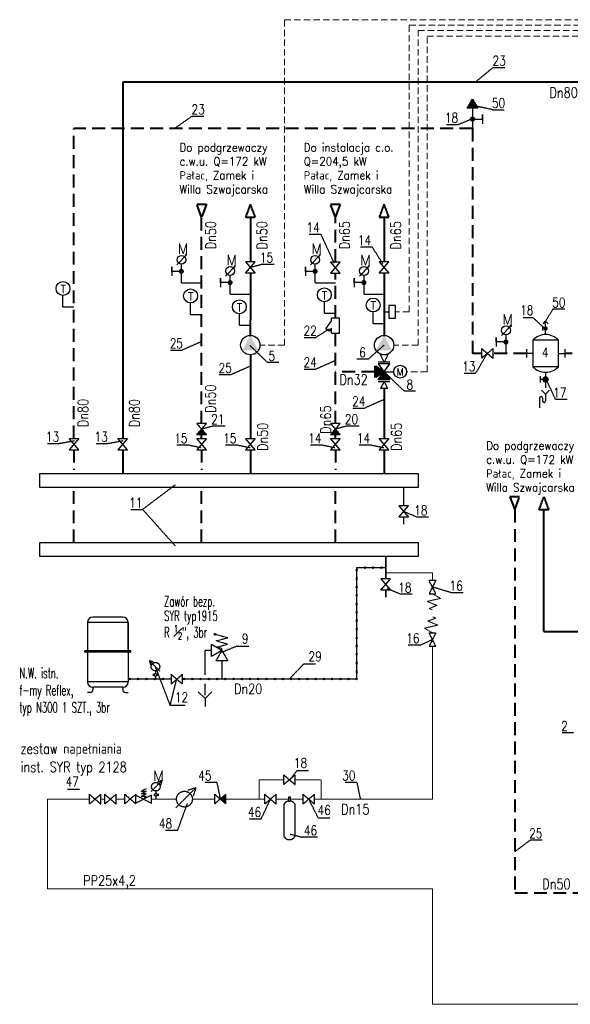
# Model space of a CAD drawing. Header units: millimetres. Extents: x 9432 to 16916, y -29333 to -26226.
# Tile 1 of 8: x 9432 to 11141, y -29308 to -26248. Entities that reach past the tile are written whole.
import ezdxf
from ezdxf.enums import TextEntityAlignment as Align

# ---------------------------------------------------------------- set-up
doc = ezdxf.new("R2010")
doc.units = ezdxf.units.MM
doc.header["$LTSCALE"] = 4
for name, pattern in [('ACAD_ISO03W100', [30, 12, -18]), ('DASH', [15, 10, -5]), ('DASHED', [0.75, 0.5, -0.25]), ('DASHED2', [0.375, 0.25, -0.125]), ('SOLID', [1, 1, 0])]:
    doc.linetypes.add(name, pattern=pattern)
doc.layers.get('0').update_dxf_attribs({"color": 250})
for name, color, linetype in [('-03 woda zimna', 170, 'Continuous'), ('-OPIS', 5, 'Continuous'), ('0-ELEMENTY', 90, 'Continuous'), ('0-PRZEWODY', 10, 'Continuous'), ('05_Armatura', 31, 'SOLID'), ('06_TEXTARMATURY', 73, 'SOLID'), ('ARMATURA', 90, 'Continuous'), ('INST_OPIS', 240, 'Continuous'), ('INST_PRZEWODY', 131, 'Continuous'), ('INST_PRZEWODY-R_W_DN40', 31, 'DASHED'), ('INST_URZĄDZENIA', 233, 'Continuous')]:
    doc.layers.add(name, color=color, linetype=linetype)
doc.layers.add('03_ZASILANIE', color=10, linetype='SOLID', lineweight=40)
doc.layers.add('04_Powrot', color=131, linetype='DASH', lineweight=40)
doc.styles.add('CP_ATTR', font='ROMANS.SHX')
doc.styles.add('ROMANS', font='romans', dxfattribs={"width": 0.6})
doc.styles.get("Standard").update_dxf_attribs({"font": 'txt.shx', "width": 0.9})

# ---------------------------------------------------------------- blocks, each defined once
blk = doc.blocks.new('A$C003027D0')
at = {"layer": '0-ELEMENTY', "linetype": 'ACAD_ISO03W100'}
for p, q in [((0, 2.71), (0, 5.42)), ((0, 5.42), (0, 0)), ((5.71, 2.71), (0, 2.71))]:
    blk.add_line(p, q, dxfattribs=at)
at = {"layer": '0-ELEMENTY', "linetype": 'ACAD_ISO03W100', "const_width": 1.5}
blk.add_lwpolyline([(4.96, 2.71, 1), (6.46, 2.71, 1)], format="xyb", close=True, dxfattribs=at)
blk = doc.blocks.new('CPHS_190')
for p, q in [((-0.5, -0.25), (-0.5, 0.25)), ((-0.5, 0.25), (0.5, 0.25)), ((0.5, 0.25), (0.5, -0.25)), ((-0.305, -0.25), (-0.5, -0.25)), ((0.195, -0.621), (-0.305, -0.25)), ((0.15, -0.25), (0.357, -0.403)), ((0.5, -0.25), (0.15, -0.25)), ((0.357, -0.403), (0.195, -0.621))]:
    blk.add_line(p, q)
at = {"linetype": 'ByBlock', "style": 'CP_ATTR', "flags": 9}
for tag, p in [('NAME', (-0.092, -0.018)), ('GROUP', (-0.092, -0.018)), ('NUMBER', (-0.092, -0.019)), ('PRODUCER', (-0.092, -0.018)), ('ARTICLE', (-0.092, -0.018)), ('CHARACTER', (-0.092, -0.018)), ('PN', (-0.092, -0.018)), ('TEMPERATURE', (-0.092, -0.018)), ('FLOW', (-0.092, -0.018)), ('VOLTAGE', (-0.092, -0.019)), ('WEIGHT', (-0.092, -0.018)), ('OTHER', (-0.092, -0.018)), ('PRODUCT-TYPE', (-0.092, -0.019)), ('ORDER-NO', (-0.092, -0.019)), ('POWER', (-0.092, -0.019)), ('DN', (-0.091, -0.019))]:
    blk.add_attdef(tag, text='', height=0.00005, dxfattribs=at).set_placement(p, align=Align.MIDDLE_LEFT)
blk = doc.blocks.new('CPHS_093')
for p, q in [((0, -0.5), (0, 0)), ((-0.3, -0.35), (0, -0.65)), ((0, -0.65), (0.3, -0.35)), ((0, -0.65), (0, -1))]:
    blk.add_line(p, q)
at = {"linetype": 'ByBlock', "style": 'CP_ATTR', "flags": 9}
for tag, p in [('NAME', (-0.092, -0.018)), ('GROUP', (-0.092, -0.018)), ('NUMBER', (-0.092, -0.019)), ('PRODUCER', (-0.092, -0.018)), ('ARTICLE', (-0.092, -0.018)), ('CHARACTER', (-0.092, -0.018)), ('PN', (-0.092, -0.018)), ('TEMPERATURE', (-0.092, -0.018)), ('FLOW', (-0.092, -0.018)), ('VOLTAGE', (-0.092, -0.019)), ('WEIGHT', (-0.092, -0.018)), ('OTHER', (-0.092, -0.018)), ('PRODUCT-TYPE', (-0.092, -0.019)), ('ORDER-NO', (-0.092, -0.019)), ('POWER', (-0.092, -0.019)), ('DN', (-0.091, -0.019))]:
    blk.add_attdef(tag, text='', height=0.00005, dxfattribs=at).set_placement(p, align=Align.MIDDLE_LEFT)
blk = doc.blocks.new('CPHS_001')
for p, q in [((-0.5, 0.25), (0.5, -0.25)), ((0.5, 0.25), (-0.5, -0.25)), ((-0.5, -0.25), (-0.5, 0.25)), ((0.5, -0.25), (0.5, 0.25))]:
    blk.add_line(p, q)
at = {"linetype": 'ByBlock', "style": 'CP_ATTR', "flags": 9}
for tag, p in [('NAME', (-0.092, -0.018)), ('GROUP', (-0.092, -0.018)), ('NUMBER', (-0.092, -0.019)), ('PRODUCER', (-0.092, -0.018)), ('ARTICLE', (-0.092, -0.018)), ('CHARACTER', (-0.092, -0.018)), ('PN', (-0.092, -0.018)), ('TEMPERATURE', (-0.092, -0.018)), ('FLOW', (-0.092, -0.018)), ('VOLTAGE', (-0.092, -0.019)), ('WEIGHT', (-0.092, -0.018)), ('OTHER', (-0.092, -0.018)), ('PRODUCT-TYPE', (-0.092, -0.019)), ('ORDER-NO', (-0.092, -0.019)), ('POWER', (-0.092, -0.019)), ('DN', (-0.091, -0.019))]:
    blk.add_attdef(tag, text='', height=0.00005, dxfattribs=at).set_placement(p, align=Align.MIDDLE_LEFT)

msp = doc.modelspace()

# ---------------------------------------------------------------- hatches: boundary and pattern name
for color, points in [(5, [(10563.3, -27342.3), (10538.3, -27360.6), (10538.3, -27324)]), (1, [(10581.6, -27367.3), (10545, -27367.3), (10563.3, -27342.3)])]:
    msp.add_hatch(color=color).paths.add_polyline_path(points)
at = {"layer": '05_Armatura'}
for points in [[(9981.8, -27538.3), (9996.8, -27520.8), (10011.8, -27538.3)], [(10397, -27538.3), (10412, -27520.8), (10427, -27538.3)], [(10072.5, -28655.3), (10055, -28670.3), (10072.5, -28685.3)]]:
    msp.add_hatch(color=256, dxfattribs=at).paths.add_polyline_path(points)

# ---------------------------------------------------------------- linework, layer by layer
at = {"layer": '-03 woda zimna', "lineweight": 20}
for p, q in [((10713.3, -27967.6), (10568.3, -27967.6)), ((10713.3, -27967.6), (10713.3, -27990.1)), ((10713.3, -28195.5), (10713.3, -28670.3)), ((10175.1, -28670.3), (10175.1, -28610)), ((10175.1, -28610), (10252, -28610)), ((10287, -28610), (10365.4, -28610)), ((10368.4, -28671), (10368.4, -28610.7)), ((9519.1, -28670.3), (9649.1, -28670.3)), ((9519.1, -28670.3), (9519.1, -28948.6)), ((9684.1, -28670.3), (9696.6, -28670.3)), ((9731.6, -28670.3), (9758.1, -28670.3)), ((9841.1, -28670.3), (9919, -28670.3)), ((9968.1, -28670.3), (10030, -28670.3)), ((10030, -28670.3), (10037.5, -28670.3)), ((10072.5, -28670.3), (10193.2, -28670.3)), ((10228.2, -28670.3), (10266.5, -28670.3)), ((10272.5, -28670.3), (10312.1, -28670.3)), ((10347.1, -28670.3), (10713.3, -28670.3)), ((10713.3, -28948.6), (9519.1, -28948.6)), ((10713.3, -29307.8), (10713.3, -28948.6)), ((14006.1, -29307.8), (10713.3, -29307.8))]:
    msp.add_line(p, q, dxfattribs=at)
at = {"color": 7}
for p, q in [((10563.3, -27156.1), (10578.3, -27156.1)), ((10578.3, -27136.1), (10578.3, -27176.1)), ((10598.3, -27136.1), (10578.3, -27136.1)), ((10598.3, -27176.1), (10598.3, -27136.1)), ((10578.3, -27176.1), (10598.3, -27176.1)), ((10581.6, -27312.1), (10545, -27312.1)), ((10533.1, -27324), (10533.1, -27360.6)), ((10545, -27372.5), (10581.6, -27372.5))]:
    msp.add_line(p, q, dxfattribs=at)
at = {"linetype": 'Continuous'}
for p, q in [((11045.5, -27424.5), (11045.5, -27454.9)), ((11055, -27424.5), (11055, -27432.7))]:
    msp.add_line(p, q, dxfattribs=at)
at = {"color": 7}
for points in [[(10163.2, -27001.2), (10133.2, -27001.2), (10163.2, -27036.2), (10133.2, -27036.2)], [(10397, -27036.2), (10427, -27036.2), (10397, -27001.2), (10427, -27001.2)], [(10578.3, -27001.2), (10548.3, -27001.2), (10578.3, -27036.2), (10548.3, -27036.2)], [(10581.6, -27367.3), (10545, -27367.3), (10581.6, -27317.3), (10545, -27317.3)], [(10563.3, -27342.3), (10538.3, -27360.6), (10538.3, -27324), (10563.3, -27342.3)], [(9585.7, -27584.5), (9615.7, -27584.5), (9585.7, -27549.5), (9615.7, -27549.5)], [(9737, -27584.5), (9767, -27584.5), (9737, -27549.5), (9767, -27549.5)], [(9981.8, -27584.5), (10011.8, -27584.5), (9981.8, -27549.5), (10011.8, -27549.5)], [(10133.2, -27584.5), (10163.2, -27584.5), (10133.2, -27549.5), (10163.2, -27549.5)], [(10397, -27584.5), (10427, -27584.5), (10397, -27549.5), (10427, -27549.5)], [(10548.3, -27584.5), (10578.3, -27584.5), (10548.3, -27549.5), (10578.3, -27549.5)], [(10639.1, -27759.4), (10609.1, -27759.4), (10639.1, -27794.4), (10609.1, -27794.4)], [(10583.3, -27986.1), (10553.3, -27986.1), (10583.3, -28021.1), (10553.3, -28021.1)]]:
    msp.add_lwpolyline(points, close=True, dxfattribs=at)
msp.add_lwpolyline([(10563.3, -27342.3), (10593.3, -27342.3)], dxfattribs=at)
at = {"linetype": 'Continuous'}
for points in [[(11077, -27399.2), (11064.5, -27411.7), (11052, -27399.2)], [(11064.5, -27411.7), (11064.5, -27432.7)]]:
    msp.add_lwpolyline(points, dxfattribs=at)
at = {"color": 7, "const_width": 5}
for points in [[(10624.1, -27701.8), (10624.1, -27759.4)], [(10624.1, -27816.9), (10624.1, -27794.4)], [(10568.3, -27916.8), (10568.3, -27986.1)], [(10568.3, -28043.6), (10568.3, -28021.1)]]:
    msp.add_lwpolyline(points, dxfattribs=at)
at = {"color": 7}
for centre, radius in [((10148.1, -27259.6), 30), ((10563.3, -27259.6), 30), ((10613.3, -27342.3), 20)]:
    msp.add_circle(centre, radius, dxfattribs=at)
at = {"linetype": 'Continuous'}
for centre, start, end in [((11050.3, -27424.5), 0, 180), ((11059.7, -27432.7), 180, 0)]:
    msp.add_arc(centre, 4.73, start, end, dxfattribs=at)
at = {"color": 7}
for points in [[(10148.1, -27229.6), (10123.1, -27275.9), (10173.1, -27275.9)], [(10563.3, -27229.6), (10538.3, -27275.9), (10588.3, -27275.9)]]:
    msp.add_solid(points, dxfattribs=at)
at = {"layer": '0-ELEMENTY'}
for p, q in [((9920.2, -27010.6), (9951.2, -26977.9)), ((9951.2, -26977.9), (9946.3, -26981)), ((9946.3, -26981), (9948.4, -26983.1)), ((10335.3, -27010.6), (10366.4, -26977.9)), ((10366.4, -26977.9), (10361.4, -26981)), ((10361.4, -26981), (10363.5, -26983.1)), ((9934.6, -27066), (9934.6, -27007.9)), ((10071.5, -27045.7), (10102.6, -27013)), ((10102.6, -27013), (10097.6, -27016.1)), ((10349.8, -27066), (10349.8, -27007.9)), ((10486.7, -27045.6), (10517.7, -27012.9)), ((10517.7, -27012.9), (10512.7, -27016)), ((10086, -27101.1), (10086, -27043)), ((10097.6, -27016.1), (10099.7, -27018.2)), ((10501.1, -27101), (10501.1, -27042.9)), ((10512.7, -27016), (10514.9, -27018.1)), ((9934.6, -27066), (9996.8, -27066)), ((10349.8, -27066), (10412, -27066)), ((9566.6, -27140.9), (9566.6, -27105.1)), ((10086, -27101.1), (10148.2, -27101.1)), ((10501.1, -27101), (10563.3, -27101)), ((9962.8, -27164.2), (9962.8, -27128.3)), ((10377.9, -27160.8), (10377.9, -27124.9)), ((9566.6, -27140.9), (9600.7, -27140.9)), ((9962.8, -27164.2), (9996.8, -27164.2)), ((10114.1, -27197.9), (10114.1, -27162)), ((10377.9, -27160.8), (10412, -27160.8)), ((10529.2, -27192.5), (10529.2, -27156.6)), ((10529.2, -27192.5), (10563.3, -27192.5)), ((11056.7, -27193.4), (11064.5, -27185.2)), ((11072.2, -27193.4), (11064.5, -27185.2)), ((10114.1, -27197.9), (10148.1, -27197.9)), ((10927.5, -27230.1), (10958.6, -27197.4)), ((10942, -27285.5), (10942, -27227.3)), ((10958.6, -27197.4), (10953.6, -27200.5)), ((10953.6, -27200.5), (10955.7, -27202.5)), ((10958.6, -27197.4), (10955.7, -27202.5)), ((9752, -28104.6), (9659.6, -28104.6)), ((9642.8, -28121.4), (9642.8, -28209)), ((9768.8, -28121.4), (9642.8, -28121.4)), ((9768.8, -28209), (9768.8, -28121.4)), ((9768.8, -28121.4), (9768.8, -28209)), ((9777.2, -28209), (9634.4, -28209)), ((9634.4, -28213.2), (9634.4, -28209)), ((9777.2, -28213.2), (9634.4, -28213.2)), ((9642.8, -28213.2), (9642.8, -28306.1)), ((9768.8, -28213.2), (9768.8, -28306.1)), ((9768.8, -28213.8), (9768.8, -28213.2)), ((9777.2, -28213.2), (9777.2, -28209)), ((9768.8, -28306.1), (9642.8, -28306.1)), ((9752, -28322.9), (9659.6, -28322.9)), ((9659.6, -28322.9), (9659.6, -28330.2)), ((9752, -28322.9), (9752, -28330.2)), ((9651.2, -28338.6), (9642.8, -28338.6)), ((9760.4, -28338.6), (9768.8, -28338.6))]:
    msp.add_line(p, q, dxfattribs=at)
for centre, radius in [((9934.4, -26994.3), 13.6), ((10349.5, -26994.3), 13.6), ((10085.7, -27029.4), 13.6), ((10500.8, -27029.3), 13.6), ((9566.6, -27083.5), 21.6), ((9962.8, -27106.8), 21.6), ((10377.9, -27103.4), 21.6), ((10114.1, -27140.5), 21.6), ((10529.2, -27135.1), 21.6), ((10941.7, -27213.7), 13.6)]:
    msp.add_circle(centre, radius, dxfattribs=at)
for centre, radius, start, end in [((9659.6, -28121.4), 16.8, 90, 180), ((9752, -28121.4), 16.8, 0, 90), ((9659.6, -28306.1), 16.8, 180, 270), ((9752, -28306.1), 16.8, 270, 0), ((9651.2, -28330.2), 8.4, 270, 0), ((9760.4, -28330.2), 8.4, 180, 270)]:
    msp.add_arc(centre, radius, start, end, dxfattribs=at)
for points in [[(9948.4, -26983.1), (9946.3, -26981), (9948.4, -26983.1), (9951.2, -26977.9)], [(10363.5, -26983.1), (10361.4, -26981), (10363.5, -26983.1), (10366.4, -26977.9)], [(10099.7, -27018.2), (10097.6, -27016.1), (10099.7, -27018.2), (10102.6, -27013)], [(10514.9, -27018.1), (10512.7, -27016), (10514.9, -27018.1), (10517.7, -27012.9)], [(10955.7, -27202.5), (10953.6, -27200.5), (10955.7, -27202.5), (10958.6, -27197.4)]]:
    msp.add_solid(points, dxfattribs=at)
at = {"layer": '03_ZASILANIE'}
for p, q in [((11504.7, -26442.5), (9752, -26442.5)), ((9752, -26442.5), (9752, -27549.5)), ((10148.2, -26862.1), (10148.2, -27001.2)), ((10563.3, -26862.1), (10563.3, -27001.2)), ((10148.2, -27036.2), (10148.1, -27229.6)), ((10563.3, -27036.2), (10563.3, -27229.6)), ((10148.2, -27289.6), (10148.2, -27549.5)), ((10563.3, -27394.9), (10563.3, -27549.5)), ((9752, -27584.5), (9752, -27658.1)), ((10148.2, -27584.5), (10148.2, -27658.1)), ((10563.3, -27584.5), (10563.3, -27658.1)), ((11059.2, -28149.6), (11059.2, -27771.1)), ((11059.2, -28149.6), (12504, -28149.6))]:
    msp.add_line(p, q, dxfattribs=at)
for points in [[(10148.2, -26822.1), (10133.2, -26862.1), (10163.2, -26862.1)], [(10563.3, -26822.1), (10548.3, -26862.1), (10578.3, -26862.1)], [(11059.2, -27731.1), (11074.2, -27771.1), (11044.2, -27771.1)]]:
    msp.add_lwpolyline(points, close=True, dxfattribs=at)
at = {"layer": '04_Powrot', "linetype": 'DASH'}
for p, q in [((10837.6, -26586.8), (9600.7, -26586.8)), ((9600.7, -27549.5), (9600.7, -26586.8)), ((10837.6, -26586.8), (10837.6, -27285.5)), ((9996.8, -27503.3), (9996.8, -26862.1)), ((10412, -27001.2), (10412, -26862.1)), ((10412, -27175.3), (10412, -27036.2)), ((10412, -27503.3), (10412, -27223.3)), ((10866.3, -27285.5), (10837.6, -27285.5)), ((11004.9, -27285.5), (10901.3, -27285.5)), ((11327.1, -27285.5), (11124.1, -27285.5)), ((10533.1, -27342.3), (10412, -27342.3)), ((9996.8, -27549.5), (9996.8, -27520.8)), ((10412, -27549.5), (10412, -27538.3)), ((9600.7, -27584.5), (9600.7, -27647.5)), ((9996.8, -27584.5), (9996.8, -27647.5)), ((10412, -27584.5), (10412, -27647.5)), ((9600.7, -27873), (9600.7, -27713.7)), ((9996.8, -27873), (9996.8, -27713.7)), ((10412, -27873), (10412, -27713.7)), ((10968.7, -27771.1), (10968.7, -28961.1)), ((10968.7, -28961.1), (12312.9, -28961.1))]:
    msp.add_line(p, q, dxfattribs=at)
for points in [[(9996.8, -26862.1), (9981.8, -26822.1), (10011.8, -26822.1)], [(10412, -26862.1), (10397, -26822.1), (10427, -26822.1)], [(10968.7, -27771.1), (10983.7, -27731.1), (10953.7, -27731.1)]]:
    msp.add_lwpolyline(points, close=True, dxfattribs=at)
at = {"layer": '05_Armatura'}
for p, q in [((10821.4, -26523.5), (10837.6, -26495.1)), ((10853.8, -26523.5), (10821.4, -26523.5)), ((10837.6, -26495.1), (10853.8, -26523.5)), ((10837.6, -26523.5), (10837.6, -26586.8)), ((10868.5, -26542.6), (10868.5, -26571.9)), ((10868.5, -26557.3), (10868.5, -26542.6)), ((10837.6, -26557.3), (10868.5, -26557.3)), ((10723.9, -28032.3), (10702.8, -27990.1)), ((10702.8, -27990.1), (10723.9, -27990.1)), ((10723.9, -27990.1), (10702.8, -28032.3)), ((10702.8, -28032.3), (10723.9, -28032.3)), ((10078.1, -28168.9), (10041, -28159.1)), ((10041.7, -28178.8), (10078.1, -28168.9)), ((10723.9, -28195.5), (10702.8, -28153.4)), ((10702.8, -28153.4), (10723.9, -28153.4)), ((10723.9, -28153.4), (10702.8, -28195.5)), ((10027.3, -28227.3), (10027.3, -28190.1)), ((10059.6, -28208.7), (10027.3, -28190.1)), ((10077.4, -28188.6), (10041.7, -28178.8)), ((10042.5, -28197.7), (10077.4, -28188.6)), ((10059.6, -28202.3), (10042.5, -28197.7)), ((10059.6, -28208.7), (10059.6, -28202.3)), ((10702.8, -28195.5), (10723.9, -28195.5)), ((10027.3, -28208.7), (10007.5, -28208.7)), ((10007.5, -28284.5), (10007.5, -28208.7)), ((10059.6, -28208.7), (10027.3, -28227.3)), ((10059.6, -28208.7), (10040.9, -28240.9)), ((10059.6, -28208.7), (10078.2, -28240.9)), ((10078.2, -28240.9), (10040.9, -28240.9))]:
    msp.add_line(p, q, dxfattribs=at)
at = {"layer": '05_Armatura', "ltscale": 0.5}
for p, q in [((9867.8, -28273), (9834.4, -28239.7)), ((9834.4, -28239.7), (9847.8, -28243.7)), ((9834.4, -28239.7), (9838.6, -28253)), ((9846.3, -28280.9), (9846.3, -28284.1)), ((9849.4, -28284.1), (9846.3, -28284.1)), ((9846.3, -28284.1), (9846.3, -28287.3)), ((9853.6, -28272), (9853.6, -28279.9)), ((9853.6, -28288.2), (9853.6, -28297.4)), ((9917.4, -28696.8), (9978.9, -28635.2)), ((9978.9, -28635.2), (9954.2, -28642.7)), ((9978.9, -28635.2), (9971.2, -28659.9))]:
    msp.add_line(p, q, dxfattribs=at)
at = {"layer": '05_Armatura', "lineweight": -3, "ltscale": 0.5}
for p, q in [((9840.7, -28646), (9874, -28612.6)), ((9874, -28612.6), (9860.6, -28616.7)), ((9874, -28612.6), (9869.8, -28626)), ((9854.8, -28644.9), (9854.8, -28652.8)), ((9854.8, -28661.2), (9854.8, -28670.3)), ((9859, -28657), (9862.1, -28657)), ((9862.1, -28653.8), (9862.1, -28657)), ((9862.1, -28657), (9862.1, -28660.2))]:
    msp.add_line(p, q, dxfattribs=at)
at = {"layer": '05_Armatura', "ltscale": 2}
for p, q in [((9824.9, -28638.2), (9809.3, -28646.2)), ((9824.9, -28646.2), (9809.3, -28654.2)), ((9824.9, -28646.2), (9809.3, -28646.2)), ((9824.9, -28654.2), (9809.3, -28662.3)), ((9824.9, -28654.2), (9809.3, -28654.2)), ((9824.9, -28662.3), (9809.3, -28662.3)), ((9817.1, -28670.3), (9824.9, -28662.3)), ((10266.5, -28664.3), (10266.5, -28676.3)), ((10272.5, -28664.3), (10266.5, -28664.3)), ((10272.5, -28676.3), (10272.5, -28664.3)), ((10251.6, -28688.1), (10251.6, -28784.1)), ((10266.5, -28676.3), (10272.5, -28676.3)), ((10287.6, -28784.1), (10287.6, -28688.1))]:
    msp.add_line(p, q, dxfattribs=at)
at = {"layer": '05_Armatura', "const_width": 8.11}
msp.add_lwpolyline([(10841.7, -26557.3, -1), (10833.6, -26557.3, -1)], format="xyb", close=True, dxfattribs=at)
at = {"layer": '05_Armatura'}
for points in [[(10866.3, -27300.5), (10866.3, -27270.5), (10901.3, -27300.5), (10901.3, -27270.5)], [(10011.8, -27538.3), (9981.8, -27538.3), (10011.8, -27503.3), (9981.8, -27503.3)], [(10427, -27538.3), (10397, -27538.3), (10427, -27503.3), (10397, -27503.3)], [(9937, -28282.4), (9937, -28312.4), (9902, -28282.4), (9902, -28312.4)], [(10252, -28625), (10252, -28595), (10287, -28625), (10287, -28595)], [(9649.1, -28685.3), (9649.1, -28655.3), (9684.1, -28685.3), (9684.1, -28655.3)], [(9696.6, -28685.3), (9696.6, -28655.3), (9731.6, -28685.3), (9731.6, -28655.3)], [(9758.1, -28685.3), (9758.1, -28655.3), (9793.1, -28685.3), (9793.1, -28655.3)], [(10072.5, -28685.3), (10072.5, -28655.3), (10037.5, -28685.3), (10037.5, -28655.3)], [(10193.2, -28685.3), (10193.2, -28655.3), (10228.2, -28685.3), (10228.2, -28655.3)], [(10312.1, -28685.3), (10312.1, -28655.3), (10347.1, -28685.3), (10347.1, -28655.3)]]:
    msp.add_lwpolyline(points, close=True, dxfattribs=at)
msp.add_circle((10038.7, -28158.3), 2.4, dxfattribs=at)
at = {"layer": '05_Armatura', "ltscale": 0.5}
for centre, radius in [((9853.6, -28258.7), 13.3), ((9853.6, -28284.1), 4.16), ((9943.6, -28670.3), 24.6)]:
    msp.add_circle(centre, radius, dxfattribs=at)
at = {"layer": '05_Armatura', "lineweight": -3, "ltscale": 0.5}
for centre, radius in [((9854.8, -28631.6), 13.3), ((9854.8, -28657), 4.16)]:
    msp.add_circle(centre, radius, dxfattribs=at)
at = {"layer": '05_Armatura', "ltscale": 2}
for centre, start, end in [((10269.6, -28695.6), 98.9362, 157.3801), ((10269.6, -28695.6), 22.6199, 81.2364), ((10269.6, -28776.6), 202.6199, 337.3801)]:
    msp.add_arc(centre, 19.5, start, end, dxfattribs=at)
at = {"layer": '05_Armatura'}
msp.add_solid([(10821.4, -26523.5), (10837.6, -26495.1), (10821.4, -26523.5), (10853.8, -26523.5)], dxfattribs=at)
at = {"layer": '06_TEXTARMATURY', "ltscale": 0.5}
for p, q in [((10902, -26396.8), (10846.7, -26442.5)), ((10902, -26396.8), (10938.1, -26396.8)), ((10900.1, -26528.3), (10844.8, -26516.2)), ((9967.7, -26548.1), (9912.4, -26586.8)), ((9967.7, -26548.1), (10003.8, -26548.1)), ((10900.1, -26528.3), (10936.1, -26528.3)), ((10756.9, -26574.2), (10792.9, -26574.2)), ((10792.9, -26574.2), (10833.6, -26557.3)), ((10330.6, -26914.7), (10366.7, -26914.7)), ((10366.7, -26914.7), (10408.2, -27005.5)), ((10489.9, -26954.6), (10526, -26954.6)), ((10526, -26954.6), (10558.3, -27005.6)), ((10185.6, -27008.5), (10148.2, -27018.7)), ((10185.6, -27008.5), (10221.7, -27008.5)), ((11086.9, -27148.1), (11064.5, -27185.2)), ((11124.4, -27148.1), (11086.9, -27148.1)), ((10995, -27173.3), (11024.3, -27173.3)), ((11024.3, -27173.3), (11061.3, -27207.2)), ((10351.1, -27235.6), (10393.8, -27208.7)), ((9935.9, -27274.9), (9996.8, -27248)), ((10315, -27235.6), (10351.1, -27235.6)), ((9899.9, -27274.9), (9935.9, -27274.9)), ((10200.8, -27312.9), (10146.8, -27260.8)), ((10515, -27302.2), (10563.3, -27259.6)), ((10847.4, -27346.8), (10883.8, -27285.5)), ((10200.8, -27312.9), (10236.9, -27312.9)), ((10351.1, -27334.1), (10412, -27307.1)), ((10479, -27302.2), (10515, -27302.2)), ((10087.3, -27351.3), (10148.2, -27324.4)), ((10315, -27334.1), (10351.1, -27334.1)), ((10625.2, -27401.9), (10563.3, -27342.3)), ((10811.3, -27346.8), (10847.4, -27346.8)), ((10051.2, -27351.3), (10087.3, -27351.3)), ((11095.6, -27428.5), (11065.6, -27364.5)), ((10625.2, -27401.9), (10661.2, -27401.9)), ((10502.4, -27455), (10563.3, -27428)), ((11131.7, -27428.5), (11095.6, -27428.5)), ((10466.4, -27455), (10502.4, -27455)), ((10034.3, -27510.6), (9996.8, -27520.8)), ((10034.3, -27510.6), (10070.3, -27510.6)), ((10449.4, -27510.6), (10412, -27520.8)), ((10449.4, -27510.6), (10485.5, -27510.6)), ((9554.6, -27565.1), (9602.5, -27556.4)), ((9705.9, -27565.1), (9753.8, -27556.4)), ((9518.6, -27565.1), (9554.6, -27565.1)), ((9669.9, -27565.1), (9705.9, -27565.1)), ((9919.9, -27569.8), (9956, -27569.8)), ((9956, -27569.8), (9995.8, -27578.1)), ((10071.3, -27569.8), (10107.3, -27569.8)), ((10107.3, -27569.8), (10147.1, -27578.1)), ((10335.1, -27569.8), (10371.1, -27569.8)), ((10371.1, -27569.8), (10410.9, -27578.1)), ((10486.4, -27569.8), (10522.4, -27569.8)), ((10522.4, -27569.8), (10562.3, -27578.1)), ((9813.6, -27770.1), (9915.4, -27693.4)), ((9777.5, -27770.1), (9813.6, -27770.1)), ((9813.6, -27770.1), (9914.4, -27882.4)), ((10664.8, -27793.8), (10624.1, -27776.9)), ((10700.8, -27793.8), (10664.8, -27793.8)), ((10614.5, -28033.6), (10573.9, -28016.7)), ((10772.2, -28029), (10713.3, -28011.2)), ((10650.5, -28033.6), (10614.5, -28033.6)), ((10808.3, -28029), (10772.2, -28029)), ((10673.7, -28192.3), (10713.3, -28174.5)), ((10107.5, -28194.6), (10062.1, -28213.1)), ((10107.5, -28194.6), (10143.5, -28194.6)), ((10673.7, -28192.3), (10637.6, -28192.3)), ((9899.6, -28378.9), (9853.6, -28258.8)), ((10314.3, -28250), (10268.9, -28297.4)), ((10314.3, -28250), (10350.3, -28250)), ((9899.6, -28378.1), (9919.5, -28297.4)), ((9899.6, -28378.1), (9945.8, -28378.1)), ((11116, -28463), (11152, -28463)), ((10293, -28581.2), (10270.9, -28610.7)), ((10293, -28581.2), (10329, -28581.2)), ((10044.2, -28618.7), (10055, -28670.3)), ((10478.8, -28618.7), (10489.5, -28670.3)), ((9922.5, -28767.5), (9952.8, -28683.6)), ((10181.5, -28732), (10210.7, -28670.3)), ((10358.8, -28728.5), (10329.6, -28670.3)), ((10145.4, -28732), (10181.5, -28732)), ((10358.8, -28728.5), (10394.9, -28728.5)), ((10271.5, -28779), (10309.9, -28788.8)), ((10356.2, -28788.8), (10309.9, -28788.8)), ((11017.5, -28797.4), (10968.7, -28833.8)), ((11053.5, -28797.4), (11017.5, -28797.4))]:
    msp.add_line(p, q, dxfattribs=at)
at = {"layer": '06_TEXTARMATURY'}
for p, q in [((10044.2, -28618.7), (10006.5, -28618.7)), ((10478.8, -28618.7), (10441, -28618.7)), ((9618.4, -28640.6), (9580.7, -28640.6)), ((9922.5, -28767.5), (9884.7, -28767.5))]:
    msp.add_line(p, q, dxfattribs=at)
at = {"layer": 'ARMATURA', "linetype": 'Continuous'}
for p, q in [((11064.5, -27226.8), (11064.5, -27185.2)), ((11054.6, -27201.3), (11054.6, -27214.5)), ((11057.9, -27207.9), (11054.6, -27207.9)), ((11024.9, -27244.2), (11024.9, -27326.7)), ((11104.1, -27244.2), (11024.9, -27244.2)), ((11104.1, -27326.7), (11104.1, -27244.2)), ((11004.9, -27272.7), (11004.9, -27298.2)), ((11024.9, -27285.5), (11004.9, -27285.5)), ((11104.1, -27285.5), (11124.1, -27285.5)), ((11124.1, -27272.7), (11124.1, -27298.2)), ((11104.1, -27326.7), (11024.9, -27326.7)), ((11064.5, -27343.2), (11064.5, -27392.7)), ((11048, -27356.4), (11048, -27376.2)), ((11054.6, -27366.3), (11048, -27366.3))]:
    msp.add_line(p, q, dxfattribs=at)
for points, const_width in [([(11067.8, -27207.9, -1), (11061.2, -27207.9, -1)], 6.6), ([(11069.4, -27366.3, -1), (11059.5, -27366.3, -1)], 9.9)]:
    msp.add_lwpolyline(points, format="xyb", close=True, dxfattribs=dict(at, const_width=const_width))
for centre, start, end in [((11064.5, -27280.5), 42.5104, 137.4896), ((11064.5, -27290.4), 222.5104, 317.4896)]:
    msp.add_arc(centre, 53.7, start, end, dxfattribs=at)
at = {"layer": 'INST_OPIS', "color": 4, "linetype": 'DASH', "lineweight": 20, "ltscale": 0.5}
for p, q in [((10253.9, -27259.6), (10253.9, -26248.5)), ((10253.9, -26248.5), (14186.5, -26248.5)), ((10641.6, -27156.1), (10641.6, -26265.5)), ((10641.6, -26265.5), (14169.5, -26265.5)), ((10669.1, -27259.6), (10669.1, -26282.5)), ((10669.1, -26282.5), (14152.5, -26282.5)), ((10696.6, -26299.5), (14135.5, -26299.5)), ((10696.6, -27342.3), (10696.6, -26299.5)), ((10641.6, -27156.1), (10598.3, -27156.1)), ((10253.9, -27259.6), (10178.1, -27259.6)), ((10669.1, -27259.6), (10593.3, -27259.6)), ((10696.6, -27342.3), (10633.3, -27342.3))]:
    msp.add_line(p, q, dxfattribs=at)
at = {"layer": 'INST_OPIS', "color": 4, "linetype": 'DASHED2', "lineweight": 20}
for p, q in [((10738.4, -28046.4), (10696.7, -28056.2)), ((10713.3, -28032.3), (10738.4, -28046.4)), ((10696.7, -28056.2), (10727.8, -28068.6)), ((10727.8, -28068.6), (10702.9, -28077.9)), ((10702.9, -28077.9), (10712.7, -28081.8)), ((10698.9, -28117.1), (10723.7, -28107.8)), ((10723.7, -28107.8), (10714, -28103.8)), ((10688.3, -28139.3), (10729.9, -28129.5)), ((10713.3, -28153.4), (10688.3, -28139.3)), ((10729.9, -28129.5), (10698.9, -28117.1))]:
    msp.add_line(p, q, dxfattribs=at)
at = {"layer": 'INST_PRZEWODY'}
for p, q in [((10563.3, -27312.1), (10552.1, -27289.6)), ((10574.5, -27289.6), (10552.1, -27289.6)), ((10574.5, -27289.6), (10563.3, -27312.1)), ((10563.3, -27372.5), (10552.1, -27394.9)), ((10574.5, -27394.9), (10563.3, -27372.5)), ((10574.5, -27394.9), (10552.1, -27394.9))]:
    msp.add_line(p, q, dxfattribs=at)
at = {"layer": 'INST_PRZEWODY-R_W_DN40'}
for p, q in [((10475.2, -27956.7), (10480.5, -27961.9)), ((10480.5, -27956.7), (10475.2, -27961.9)), ((10506.7, -27954.1), (10501.4, -27948.8)), ((10506.7, -27948.8), (10501.4, -27954.1)), ((10531.9, -27948.8), (10526.6, -27954.1)), ((10531.9, -27954.1), (10526.6, -27948.8)), ((10557.2, -27948.8), (10551.9, -27954.1)), ((10557.2, -27954.1), (10551.9, -27948.8)), ((10475.2, -27982.4), (10480.5, -27987.7)), ((10480.5, -27982.4), (10475.2, -27987.7)), ((10475.2, -28008.1), (10480.5, -28013.4)), ((10480.5, -28008.1), (10475.2, -28013.4)), ((10480.5, -28034.8), (10475.2, -28040)), ((10475.2, -28034.8), (10480.5, -28040)), ((10475.2, -28061.9), (10480.5, -28067.2)), ((10480.5, -28061.9), (10475.2, -28067.2)), ((10475.2, -28087.6), (10480.5, -28092.9)), ((10480.5, -28087.6), (10475.2, -28092.9)), ((10475.2, -28113.3), (10480.5, -28118.6)), ((10480.5, -28113.3), (10475.2, -28118.6)), ((10480.5, -28140), (10475.2, -28145.3)), ((10475.2, -28140), (10480.5, -28145.3)), ((10475.2, -28167.2), (10480.5, -28172.5)), ((10480.5, -28167.2), (10475.2, -28172.5)), ((10475.2, -28192.9), (10480.5, -28198.2)), ((10480.5, -28192.9), (10475.2, -28198.2)), ((10480.5, -28218.1), (10475.2, -28223.4)), ((10475.2, -28218.1), (10480.5, -28223.4)), ((10475.2, -28245.3), (10480.5, -28250.6)), ((10480.5, -28245.3), (10475.2, -28250.6)), ((9777, -28300.1), (9771.7, -28294.8)), ((9777, -28294.8), (9771.7, -28300.1)), ((9802.3, -28294.8), (9797, -28300.1)), ((9802.3, -28300.1), (9797, -28294.8)), ((9828, -28294.8), (9822.7, -28300.1)), ((9828, -28300.1), (9822.7, -28294.8)), ((9853.7, -28300.1), (9848.4, -28294.8)), ((9853.7, -28294.8), (9848.4, -28300.1)), ((9878.9, -28294.8), (9873.6, -28300.1)), ((9878.9, -28300.1), (9873.6, -28294.8)), ((9945.2, -28294.8), (9939.9, -28300.1)), ((9945.2, -28300.1), (9939.9, -28294.8)), ((9970.9, -28300.1), (9965.6, -28294.8)), ((9970.9, -28294.8), (9965.6, -28300.1)), ((9996.2, -28294.8), (9990.9, -28300.1)), ((9996.2, -28300.1), (9990.9, -28294.8)), ((10021.9, -28294.8), (10016.6, -28300.1)), ((10021.9, -28300.1), (10016.6, -28294.8)), ((10047.6, -28300.1), (10042.3, -28294.8)), ((10047.6, -28294.8), (10042.3, -28300.1)), ((10072.8, -28294.8), (10067.5, -28300.1)), ((10072.8, -28300.1), (10067.5, -28294.8)), ((10098.6, -28294.8), (10093.3, -28300.1)), ((10098.6, -28300.1), (10093.3, -28294.8)), ((10124.3, -28300.1), (10119, -28294.8)), ((10124.3, -28294.8), (10119, -28300.1)), ((10149.5, -28294.8), (10144.2, -28300.1)), ((10149.5, -28300.1), (10144.2, -28294.8)), ((10174.7, -28294.8), (10169.4, -28300.1)), ((10174.7, -28300.1), (10169.4, -28294.8)), ((10200.5, -28294.8), (10195.2, -28300.1)), ((10200.5, -28300.1), (10195.2, -28294.8)), ((10226.2, -28300.1), (10220.9, -28294.8)), ((10226.2, -28294.8), (10220.9, -28300.1)), ((10251.4, -28294.8), (10246.1, -28300.1)), ((10251.4, -28300.1), (10246.1, -28294.8)), ((10276.6, -28294.8), (10271.3, -28300.1)), ((10276.6, -28300.1), (10271.3, -28294.8)), ((10302.3, -28294.8), (10297.1, -28300.1)), ((10302.3, -28300.1), (10297.1, -28294.8)), ((10328.1, -28300.1), (10322.8, -28294.8)), ((10328.1, -28294.8), (10322.8, -28300.1)), ((10353.3, -28294.8), (10348, -28300.1)), ((10353.3, -28300.1), (10348, -28294.8)), ((10378.5, -28294.8), (10373.2, -28300.1)), ((10378.5, -28300.1), (10373.2, -28294.8)), ((10403.8, -28294.8), (10398.5, -28300.1)), ((10403.8, -28300.1), (10398.5, -28294.8)), ((10430, -28300.1), (10424.7, -28294.8)), ((10430, -28294.8), (10424.7, -28300.1)), ((10455.2, -28294.8), (10449.9, -28300.1)), ((10455.2, -28300.1), (10449.9, -28294.8)), ((10480.4, -28294.8), (10475.1, -28300.1)), ((10480.4, -28300.1), (10475.1, -28294.8)), ((10475.2, -28271), (10480.5, -28276.3)), ((10480.5, -28271), (10475.2, -28276.3))]:
    msp.add_line(p, q, dxfattribs=at)
at = {"layer": 'INST_PRZEWODY-R_W_DN40', "linetype": 'Continuous', "ltscale": 0.4}
for p, q in [((10568.3, -27951.4), (10477.9, -27951.4)), ((10477.9, -27951.4), (10477.9, -28297.4)), ((10059.6, -28240.9), (10059.6, -28297.4)), ((9902, -28297.4), (9769.8, -28297.3)), ((10477.9, -28297.4), (9937, -28297.4))]:
    msp.add_line(p, q, dxfattribs=at)
at = {"layer": 'INST_URZĄDZENIA'}
for points in [[(9494.5, -27658.1), (10669, -27658.1), (10669, -27701.8), (9494.5, -27701.8)], [(9494.5, -27873), (10669, -27873), (10669, -27916.8), (9494.5, -27916.8)]]:
    msp.add_lwpolyline(points, close=True, dxfattribs=at)

# ---------------------------------------------------------------- block references
at = {"layer": '0-ELEMENTY', "xscale": 5.25, "yscale": 5.25, "zscale": 5.25}
msp.add_blockref('A$C003027D0', (10911.4, -27264.1), dxfattribs=at)
at = {"layer": '0-PRZEWODY', "xscale": 5.25, "yscale": 5.25, "zscale": 5.25}
for p in [(9904.1, -27044.6), (10319.2, -27044.6), (10055.4, -27079.7), (10470.5, -27079.6)]:
    msp.add_blockref('A$C003027D0', p, dxfattribs=at)
at = {"layer": '05_Armatura', "xscale": 48, "yscale": 48, "zscale": 48, "rotation": 270}
msp.add_blockref('CPHS_190', (10412, -27199.3), dxfattribs=at)
at = {"layer": '05_Armatura'}
for name, p, xscale, yscale, zscale in [('CPHS_093', (10007.5, -28312.5), 70, 70, 70), ('CPHS_001', (9817.1, -28670.3), 47.9999999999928, 47.9999999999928, 47.9999999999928)]:
    msp.add_blockref(name, p, dxfattribs=dict(at, xscale=xscale, yscale=yscale, zscale=zscale))

# ---------------------------------------------------------------- texts
at = {"layer": '-OPIS'}
for s, height, p in [('M', 32, (9922.7, -26975.7)), ('M', 32, (10337.8, -26975.7)), ('M', 32, (10074, -27010.8)), ('M', 32, (10489.1, -27010.7)), ('T', 25, (9558.5, -27097.9)), ('T', 25, (9954.6, -27121.1)), ('T', 25, (10369.8, -27117.8)), ('T', 25, (10105.9, -27154.8)), ('T', 25, (10521.1, -27149.4))]:
    msp.add_text(s, height=height, dxfattribs=at).set_placement(p)
at = {"layer": '-OPIS', "lineweight": 50}
msp.add_text('M', height=32, dxfattribs=at).set_placement((10930, -27195.2))
at = {"layer": '-OPIS', "lineweight": -3}
msp.add_text('M', height=32, dxfattribs=at).set_placement((9846.6, -28613.1))
at = {"style": 'ROMANS', "width": 0.9}
msp.add_text('M', height=22.9, dxfattribs=at).set_placement((10613.3, -27353.7), align=Align.CENTER)
at = {"layer": '06_TEXTARMATURY', "style": 'ROMANS', "width": 0.8}
for s, p in [('23', (10900.1, -26400)), ('50', (10898.1, -26531.4)), ('23', (9965.8, -26551.2)), ('18', (10751.5, -26577.4)), ('14', (10323, -26917.9)), ('14', (10482.2, -26957.7)), ('15', (10178, -27011.7)), ('18', (10985.3, -27175.1)), ('50', (11085, -27151.3)), ('22', (10313.1, -27238.8)), ('25', (9897.9, -27278.1)), ('5', (10204.7, -27317.2)), ('6', (10485.7, -27306.5)), ('4', (11053, -27306.5)), ('25', (10049.3, -27354.5)), ('24', (10313.1, -27337.2)), ('13', (10805.9, -27349.9)), ('8', (10633.1, -27406.2)), ('17', (11087.9, -27431.6)), ('24', (10464.4, -27458.2)), ('21', (10026.6, -27513.8)), ('20', (10441.8, -27513.8)), ('13', (9513.2, -27568.3)), ('13', (9664.5, -27568.3)), ('15', (9912.3, -27573)), ('15', (10063.6, -27573)), ('14', (10327.4, -27573)), ('14', (10478.7, -27573)), ('11', (9772.1, -27773.3)), ('18', (10657, -27797)), ('16', (10766.6, -28031.2)), ('18', (10606.8, -28036.8)), ('9', (10122, -28195.2)), ('16', (10632, -28194.5)), ('29', (10328.8, -28250.7)), ('12', (9913.6, -28377.9)), ('2', (11113.3, -28467.3)), ('18', (10283.6, -28582)), ('47', (9575, -28639.6)), ('45', (9986.4, -28621)), ('30', (10433.5, -28621)), ('46', (10140.2, -28734.4)), ('46', (10356.6, -28728.4)), ('48', (9864.6, -28769.9)), ('46', (10314.2, -28791.5)), ('25', (11013.2, -28800.6))]:
    msp.add_text(s, height=30, dxfattribs=at).set_placement(p, align=Align.BOTTOM_LEFT)
at = {"layer": 'INST_OPIS', "style": 'ROMANS', "width": 0.8}
for s, p in [('Dn80', (11076.6, -26491.1)), ('Dn32', (10424.8, -27382.6)), ('Dn20', (10097.6, -28343.6)), ('zestaw napełniania ', (9434.9, -28529.5)), ('inst. SYR typ 2128', (9435.4, -28586.3)), ('Dn15', (10430.3, -28717.6)), ('PP25x4,2', (9629.4, -28939.1)), ('Dn50', (11054.3, -28950))]:
    msp.add_text(s, height=32, dxfattribs=at).set_placement(p)
for s, p in [('Dn50', (10041.2, -26961.9)), ('Dn50', (10200.3, -26962.3)), ('Dn65', (10456.4, -26961.9)), ('Dn65', (10615.5, -26962.3)), ('Dn50', (10040.6, -27469.9)), ('Dn80', (9645.1, -27514.4)), ('Dn80', (9804.2, -27514.8)), ('Dn65', (10398.2, -27535.1)), ('Dn50', (10202.6, -27588.6)), ('Dn65', (10617.7, -27588.6))]:
    msp.add_text(s, height=32, rotation=90, dxfattribs=at).set_placement(p)
at = {"layer": 'INST_OPIS', "char_height": 25.988, "width": 329.337, "attachment_point": 1}
for s, insert in [('{\\Fromans|c238;Do podgrzewaczy c.w.u. Q=172 kW\\PPałac, Zamek i Willa Szwajcarska}', (9928.3, -26632.4)), ('{\\Fromans|c238;Do instalacja c.o. \\PQ=204,5 kW\\PPałac, Zamek i Willa Szwajcarska}', (10314, -26632.4)), ('{\\Fromans|c238;Do podgrzewaczy c.w.u. Q=172 kW\\PPałac, Zamek i Willa Szwajcarska}', (10880.3, -27558.8))]:
    msp.add_mtext(s, dxfattribs=dict(at, insert=insert))
at = {"layer": 'INST_OPIS', "insert": (9880.5, -28039.7), "char_height": 32, "width": 382.059, "attachment_point": 1, "line_spacing_factor": 0.84375, "style": 'ROMANS'}
msp.add_mtext('\\A1;Zawór bezp.\\PSYR typ1915 \\PR {\\H0.7x;\\S1#2;}", 3br', dxfattribs=at)
at = {"layer": 'INST_OPIS', "insert": (9431.2, -28262.5), "char_height": 32, "width": 340.139, "attachment_point": 1, "style": 'ROMANS'}
msp.add_mtext('N.W. istn. \\Pf-my Reflex, \\Ptyp N300 1 SZT., 3br ', dxfattribs=at)

doc.saveas('drawing.dxf')
